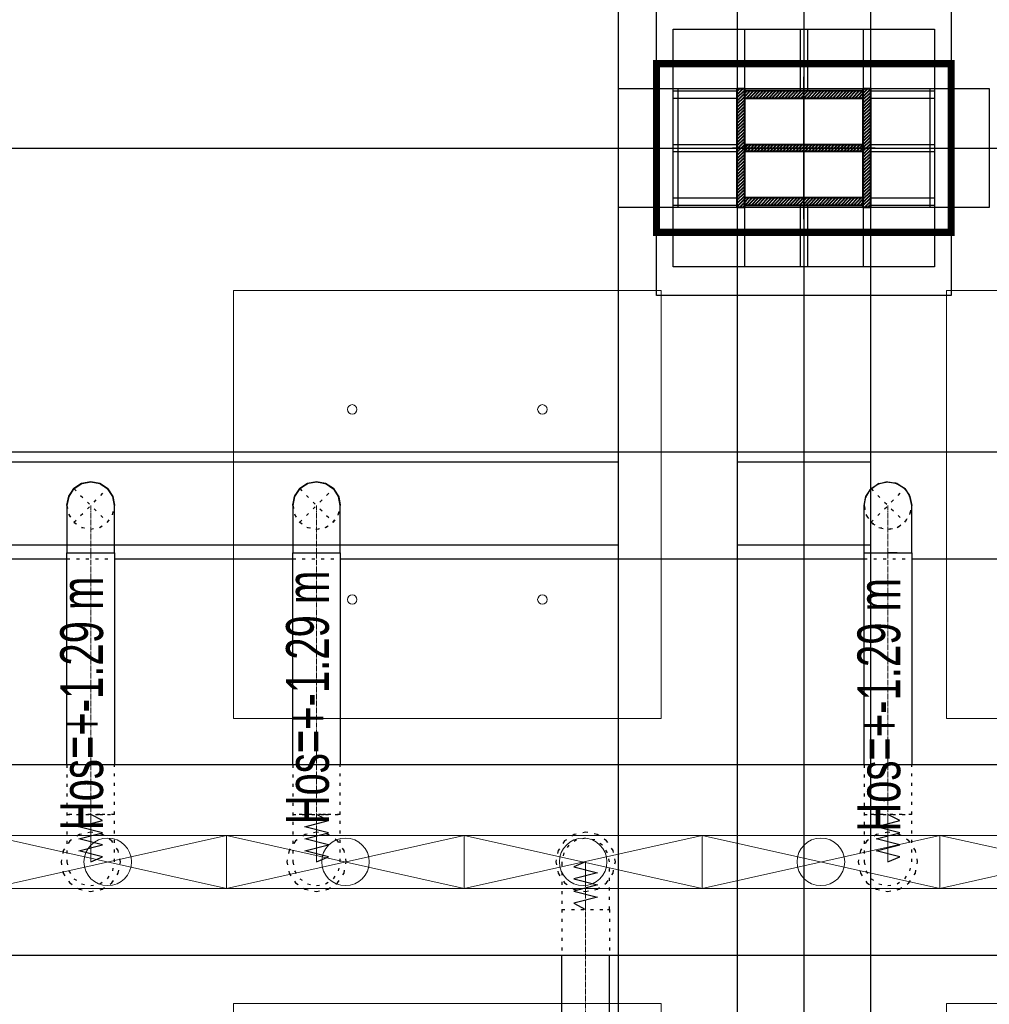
# Model space of a CAD drawing. Header units: centimetres. Extents: x -228435 to 46820, y -89367 to 152985.
# Tile 54 of 252: x -49839 to -45760, y 49397 to 53540. Entities that reach past the tile are written whole.
import ezdxf

# ---------------------------------------------------------------- set-up
doc = ezdxf.new("R2010")
doc.units = ezdxf.units.CM
doc.header["$LTSCALE"] = 50
doc.header["$PDMODE"] = 35
doc.header["$PDSIZE"] = 0.1
for name, pattern in [('CADVENT_CENTERLINE', [9.9, 7.4, -1, 0.5, -1]), ('CADVENT_HIDDEN', [0.8, 0.25, -0.55]), ('Kondygnacja  -0_5$0$HIDDEN', [9.525, 6.35, -3.175]), ('Kondygnacja  -0_5$0$HIDDEN2', [4.7625, 3.175, -1.5875]), ('Osie rzutów$0$DASHDOT2', [12.7, 6.35, -3.175, 0, -3.175])]:
    doc.linetypes.add(name, pattern=pattern)
doc.layers.get('0').update_dxf_attribs({"color": 8})
doc.layers.get('DEFPOINTS').update_dxf_attribs({"color": 8})
for name, color, linetype in [('01-103-Went PP_poziom-0_5$0$L_Nawiew', 3, 'Continuous'), ('bgde-nawiewDETAILS', 1, 'Continuous'), ('bgde-nawiewEXP', 1, 'Continuous'), ('bgde-nawiewHIDDEN', 1, 'Continuous'), ('bgde-tekst', 7, 'Continuous'), ('Kondygnacja  -0_5$0$ARCH_GK', 8, 'Continuous'), ('Kondygnacja  -0_5$0$ARCH_KONSTR_POWYŻEJ RZUTU', 8, 'Kondygnacja  -0_5$0$HIDDEN'), ('Kondygnacja  -0_5$0$ARCH_KONSTR_POWYŻEJ RZUTU_IST', 8, 'Kondygnacja  -0_5$0$HIDDEN2'), ('Kondygnacja  -0_5$0$ARCH_KONSTRUKCJA_NIEWIDOCZNA', 8, 'Continuous'), ('Kondygnacja  -0_5$0$ARCH_OKŁADZINA', 8, 'Continuous'), ('Kondygnacja  -0_5$0$ARCH_SŁUPY', 8, 'Continuous'), ('Osie rzutów$0$ARCH_INFO_OSIE_IST', 8, 'Osie rzutów$0$DASHDOT2'), ('Osie rzutów$0$ARCH_INFO_OSIE_OPISY_IST', 8, 'Continuous')]:
    doc.layers.add(name, color=color, linetype=linetype)
for name, color, linetype, lineweight in [('bgde-nawiewCEN', 7, 'Continuous', 13), ('bgde_nawiewnik', 11, 'Continuous', 5), ('Kondygnacja  -0_5$0$ARCH_INFO_WYMIARY', 8, 'Continuous', 9), ('SU Lampy kwadratowe  -05$0$ARCH_SUFITY_PODWIESZANE', 8, 'Continuous', 9)]:
    doc.layers.add(name, color=color, linetype=linetype, lineweight=lineweight)
doc.styles.add('Kondygnacja  -0_5$0$Romans', font='Romans.shx', dxfattribs={"width": 0.7})
doc.dimstyles.new('Kondygnacja  -0_5$0$Wymiary 1-100', dxfattribs={"dimtxt": 12, "dimasz": 10, "dimexe": 5, "dimexo": 0, "dimgap": 4, "dimtad": 1, "dimrnd": 0.5, "dimzin": 12, "dimdsep": 46, "dimtxsty": 'Kondygnacja  -0_5$0$Romans', "dimblk": 'Kondygnacja  -0_5$0$_Oblique', "dimcen": 10, "dimdle": 10, "dimclrt": 55, "dimazin": 0, "dimtfac": 1, "dimtmove": 1, "dimatfit": 3, "dimfxl": 0, "dimtolj": 1, "dimtzin": 0, "dimarcsym": 0})
pattern_1 = [(45, (-1133.3117, -3177.9858), (-0.6735192, 0.6735192), [])]

# ---------------------------------------------------------------- blocks, each defined once
blk = doc.blocks.new('Osie rzutów')
at = {"layer": 'Osie rzutów$0$ARCH_INFO_OSIE_IST', "ltscale": 10}
for p, q in [((7460, 12510), (7460, 4623.26)), ((7460, 9770), (7460, 9830)), ((4436.04, 9800), (15156.54, 9800)), ((7490, 9800), (7430, 9800))]:
    blk.add_line(p, q, dxfattribs=at)
blk = doc.blocks.new('SU Lampy kwadratowe  -05$0$moduł sufitu')
at = {"layer": 'SU Lampy kwadratowe  -05$0$ARCH_SUFITY_PODWIESZANE'}
for points in [[(60, -60), (240, -60), (240, -240), (60, -240)], [(360, -60), (540, -60), (540, -240), (360, -240)], [(60, -360), (240, -360), (240, -540), (60, -540)], [(360, -360), (540, -360), (540, -540), (360, -540)]]:
    blk.add_lwpolyline(points, close=True, dxfattribs=at)
for centre in [(410, -110), (490, -110), (410, -190), (490, -190)]:
    blk.add_circle(centre, 2, dxfattribs=at)
blk = doc.blocks.new('SU Lampy kwadratowe  -05')
at = {"layer": 'SU Lampy kwadratowe  -05$0$ARCH_SUFITY_PODWIESZANE'}
for p in [(6860, 9800), (7460, 9800)]:
    blk.add_blockref('SU Lampy kwadratowe  -05$0$moduł sufitu', p, dxfattribs=at)
blk = doc.blocks.new('Kondygnacja  -0_5$0$_Oblique')
at = {"color": 0, "linetype": 'ByBlock', "lineweight": -2}
blk.add_line((-0.5, -0.5), (0.5, 0.5), dxfattribs=at)
blk = doc.blocks.new('*D147')
at = {"layer": 'DEFPOINTS', "color": 0}
for p in [(5845, 52950), (6165.9, 52950), (-62690, 50660)]:
    blk.add_point(p, dxfattribs=at)
at = {"layer": 'Kondygnacja  -0_5$0$ARCH_INFO_WYMIARY', "color": 0, "lineweight": -2}
for p, q in [((6165.9, 50650), (6165.9, 52960)), ((6157.9, 52950), (6170.9, 52950)), ((6157.9, 50660), (6170.9, 50660))]:
    blk.add_line(p, q, dxfattribs=at)
at = {"layer": 'Kondygnacja  -0_5$0$ARCH_INFO_WYMIARY', "color": 0, "lineweight": -2, "xscale": 10, "yscale": 10, "zscale": 10}
for p, rotation in [((6165.9, 52950), 90), ((6165.9, 50660), 270)]:
    blk.add_blockref('Kondygnacja  -0_5$0$_Oblique', p, dxfattribs=dict(at, rotation=rotation))
at = {"layer": 'Kondygnacja  -0_5$0$ARCH_INFO_WYMIARY', "color": 55, "insert": (6155.9, 51805), "char_height": 12, "attachment_point": 5, "rotation": 90, "style": 'Kondygnacja  -0_5$0$Romans'}
blk.add_mtext('\\A1;2290', dxfattribs=at)
blk = doc.blocks.new('Kondygnacja  -0_5$0$słup_prostokąt')
at = {"layer": 'Kondygnacja  -0_5$0$ARCH_SŁUPY', "lineweight": 40}
h = blk.add_hatch(dxfattribs=at)
h.set_pattern_fill('ANSI31', color=256, scale=0.3, style=0)
h.set_pattern_definition(pattern_1)
h.paths.add_polyline_path([(36, 34), (39, 34), (39, 84), (36, 84)])
h = blk.add_hatch(dxfattribs=at)
h.set_pattern_fill('ANSI31', color=256, scale=0.3, style=0)
h.set_pattern_definition(pattern_1)
h.paths.add_polyline_path([(89, 80), (89, 83), (39, 83), (39, 80)])
h = blk.add_hatch(dxfattribs=at)
h.set_pattern_fill('ANSI31', color=256, scale=0.3, style=0)
h.set_pattern_definition(pattern_1)
h.paths.add_polyline_path([(89, 34), (92, 34), (92, 84), (89, 84)])
h = blk.add_hatch(dxfattribs=at)
h.set_pattern_fill('ANSI31', color=256, scale=0.3, style=0)
h.set_pattern_definition(pattern_1)
h.paths.add_polyline_path([(89, 57.5), (89, 60.5), (39, 60.5), (39, 57.5)])
h = blk.add_hatch(dxfattribs=at)
h.set_pattern_fill('ANSI31', color=256, scale=0.3, style=0)
h.set_pattern_definition(pattern_1)
h.paths.add_polyline_path([(89, 35), (89, 38), (39, 38), (39, 35)])
at = {"layer": 'Kondygnacja  -0_5$0$ARCH_KONSTRUKCJA_NIEWIDOCZNA'}
blk.add_lwpolyline([(119, 109), (119, 9), (9, 9), (9, 109)], close=True, dxfattribs=at)
for points in [[(36, 109), (36, 84)], [(39, 109), (39, 84)], [(62.5, 109), (62.5, 83)], [(65.5, 109), (65.5, 83)], [(89, 109), (89, 84)], [(92, 109), (92, 84)], [(9, 83), (36, 83)], [(92, 83), (119, 83)], [(9, 80), (36, 80)], [(92, 80), (119, 80)], [(9, 60.5), (36, 60.5)], [(92, 60.5), (119, 60.5)], [(9, 57.5), (36, 57.5)], [(92, 57.5), (119, 57.5)], [(9, 38), (36, 38)], [(92, 38), (119, 38)], [(9, 35), (36, 35)], [(36, 34), (36, 9)], [(39, 34), (39, 9)], [(62.5, 35), (62.5, 9)], [(65.49, 35), (65.49, 9)], [(89, 34), (89, 9)], [(92, 35), (119, 35)], [(92, 34), (92, 9)]]:
    blk.add_lwpolyline(points, dxfattribs=at)
at = {"layer": 'Kondygnacja  -0_5$0$ARCH_OKŁADZINA'}
blk.add_lwpolyline([(2, 121), (126, 121), (126, -3), (2, -3)], close=True, dxfattribs=at)
at = {"layer": 'Kondygnacja  -0_5$0$ARCH_SŁUPY', "lineweight": 40}
for p, q in [((39, 60.5), (89, 60.5)), ((89, 57.5), (39, 57.5))]:
    blk.add_line(p, q, dxfattribs=at)
at = {"layer": 'Kondygnacja  -0_5$0$ARCH_SŁUPY', "lineweight": 30, "const_width": 3}
blk.add_lwpolyline([(2, 94.5), (126, 94.5), (126, 23.5), (2, 23.5)], close=True, dxfattribs=at)
at = {"layer": 'Kondygnacja  -0_5$0$ARCH_SŁUPY', "lineweight": 40}
for points in [[(36, 84), (39, 84), (39, 34), (36, 34)], [(89, 84), (92, 84), (92, 34), (89, 34)]]:
    blk.add_lwpolyline(points, close=True, dxfattribs=at)
for points in [[(89, 83), (39, 83)], [(39, 80), (89, 80)], [(89, 38), (39, 38)], [(39, 35), (89, 35)]]:
    blk.add_lwpolyline(points, dxfattribs=at)
blk = doc.blocks.new('Kondygnacja  -0_5$0$konstrukcja istniejąca -0.5')
at = {"layer": 'Kondygnacja  -0_5$0$ARCH_KONSTR_POWYŻEJ RZUTU_IST', "ltscale": 10}
for p, q in [((7432, 10975), (7432, 9825)), ((7432, 9775), (7432, 8625))]:
    blk.add_line(p, q, dxfattribs=at)
for points in [[(7382, 9825), (7382, 10975)], [(7488, 10975), (7488, 9825)], [(7538, 9775), (7382, 9775), (7382, 9825), (7538, 9825), (7538, 9775)], [(7382, 8625), (7382, 9775)], [(7488, 9775), (7488, 8625)]]:
    blk.add_lwpolyline(points, dxfattribs=at)
at = {"layer": 'Kondygnacja  -0_5$0$ARCH_KONSTR_POWYŻEJ RZUTU_IST', "ltscale": 10, "elevation": 0}
for points in [[(7407, 9825), (7407, 9775)], [(7513, 9825), (7513, 9775)], [(7382, 9632.89), (6338.46, 9632.89), (6338.46, 9667.89), (7382, 9667.89)], [(7432, 9667.89), (7488, 9667.89)], [(7488, 9632.89), (7432, 9632.89)]]:
    blk.add_lwpolyline(points, dxfattribs=at)
blk = doc.blocks.new('A$C066D7839')
at = {"layer": 'bgde_nawiewnik'}
for p, q in [((-50, -11.15), (-50, 11.15)), ((-50, 11.15), (50, 11.15)), ((-50, -11.15), (50, 11.15)), ((50, -11.15), (-50, 11.15)), ((50, 11.15), (50, -11.15)), ((50, -11.15), (-50, -11.15))]:
    blk.add_line(p, q, dxfattribs=at)
blk.add_circle((0, 0), 10, dxfattribs=at)

msp = doc.modelspace()

# ---------------------------------------------------------------- linework, layer by layer
at = {"layer": 'bgde-nawiewCEN', "linetype": 'CADVENT_CENTERLINE', "ltscale": 0.06}
for p, q in [((-49540.031, 51295.952), (-49540.031, 51495.952)), ((-48590.031, 51295.952), (-48590.031, 51495.952)), ((-46186.383, 51295.952), (-46186.383, 51495.952)), ((-49540.031, 51295.952), (-49540.031, 50196.041)), ((-48590.031, 51295.952), (-48590.031, 50196.041)), ((-46186.383, 51295.952), (-46186.383, 50196.041)), ((-49540.031, 50196.041), (-49540.031, 50177.345)), ((-49540.031, 50177.345), (-49540.031, 50126.234)), ((-48590.031, 50196.041), (-48590.031, 50177.345)), ((-48590.031, 50177.345), (-48590.031, 50126.234)), ((-46186.383, 50196.041), (-46186.383, 50177.345)), ((-46186.383, 50177.345), (-46186.383, 50126.234)), ((-49540.031, 50126.234), (-49540.031, 50098.441)), ((-49540.031, 50098.441), (-49540.031, 50074.915)), ((-48590.031, 50126.234), (-48590.031, 50098.441)), ((-48590.031, 50098.441), (-48590.031, 50074.915)), ((-46186.383, 50126.234), (-46186.383, 50098.441)), ((-46186.383, 50098.441), (-46186.383, 50074.915)), ((-49540.031, 50074.915), (-49540.031, 50055.3)), ((-49540.031, 50055.3), (-49540.031, 50039.241)), ((-48590.031, 50074.915), (-48590.031, 50055.3)), ((-48590.031, 50055.3), (-48590.031, 50039.241)), ((-46186.383, 50074.915), (-46186.383, 50055.3)), ((-46186.383, 50055.3), (-46186.383, 50039.241)), ((-49540.031, 50039.241), (-49540.031, 50026.382)), ((-49540.031, 50026.382), (-49540.031, 50016.367)), ((-49540.031, 50016.367), (-49540.031, 50008.841)), ((-48590.031, 50039.241), (-48590.031, 50026.382)), ((-48590.031, 50026.382), (-48590.031, 50016.367)), ((-48590.031, 50016.367), (-48590.031, 50008.841)), ((-46186.383, 50039.241), (-46186.383, 50026.382)), ((-46186.383, 50026.382), (-46186.383, 50016.367)), ((-46186.383, 50016.367), (-46186.383, 50008.841)), ((-49540.031, 50008.841), (-49540.031, 50003.448)), ((-49540.031, 50003.448), (-49540.031, 49999.834)), ((-49540.031, 49999.834), (-49540.031, 49997.641)), ((-49540.031, 49997.641), (-49540.031, 49996.515)), ((-49540.031, 49996.515), (-49540.031, 49996.041)), ((-48590.031, 50008.841), (-48590.031, 50003.448)), ((-48590.031, 50003.448), (-48590.031, 49999.834)), ((-48590.031, 49999.834), (-48590.031, 49997.641)), ((-48590.031, 49997.641), (-48590.031, 49996.515)), ((-48590.031, 49996.515), (-48590.031, 49996.041)), ((-47458.102, 49995.567), (-47458.102, 49996.041)), ((-47458.102, 49994.441), (-47458.102, 49995.567)), ((-47458.102, 49992.248), (-47458.102, 49994.441)), ((-47458.102, 49988.634), (-47458.102, 49992.248)), ((-47458.102, 49983.241), (-47458.102, 49988.634)), ((-47458.102, 49975.715), (-47458.102, 49983.241)), ((-47458.102, 49965.7), (-47458.102, 49975.715)), ((-46186.383, 50008.841), (-46186.383, 50003.448)), ((-46186.383, 50003.448), (-46186.383, 49999.834)), ((-46186.383, 49999.834), (-46186.383, 49997.641)), ((-46186.383, 49997.641), (-46186.383, 49996.515)), ((-46186.383, 49996.515), (-46186.383, 49996.041)), ((-47458.102, 49952.841), (-47458.102, 49965.7)), ((-47458.102, 49936.782), (-47458.102, 49952.841)), ((-47458.102, 49917.167), (-47458.102, 49936.782)), ((-47458.102, 49893.641), (-47458.102, 49917.167)), ((-47458.102, 49865.848), (-47458.102, 49893.641)), ((-47458.102, 49814.737), (-47458.102, 49865.848)), ((-47458.102, 49796.041), (-47458.102, 49814.737)), ((-47458.102, 45755.331), (-47458.102, 49796.041))]:
    msp.add_line(p, q, dxfattribs=at)
at = {"layer": 'bgde-nawiewDETAILS', "linetype": 'CADVENT_HIDDEN'}
for p, q in [((-49610.742, 51425.241), (-49469.321, 51566.663)), ((-49610.742, 51566.663), (-49469.321, 51425.241)), ((-48660.742, 51425.241), (-48519.321, 51566.663)), ((-48660.742, 51566.663), (-48519.321, 51425.241)), ((-46257.094, 51425.241), (-46115.673, 51566.663)), ((-46257.094, 51566.663), (-46115.673, 51425.241))]:
    msp.add_line(p, q, dxfattribs=at)
at = {"layer": 'bgde-nawiewEXP', "linetype": 'Continuous'}
for points in [[(-51789.989, 51270.952), (-51789.989, 51720.952), (-42626.9, 51720.952), (-42226.9, 51595.952), (-42226.9, 51495.952), (-42626.9, 51720.952), (-42626.9, 51270.952), (-42226.9, 51395.952), (-42226.9, 51495.952), (-42626.9, 51270.952), (-43368.407, 51270.952)], [(-49631.065, 51536.247), (-49610.742, 51566.663), (-49578.3, 51588.34), (-49577.416, 51588.516)], [(-49610.325, 51566.835), (-49609.815, 51567.578), (-49577.093, 51588.831), (-49541.124, 51595.499)], [(-49575.91, 51588.815), (-49540.031, 51595.952), (-49501.763, 51588.34), (-49501.014, 51587.839)], [(-49539.614, 51595.779), (-49538.728, 51595.944), (-49500.562, 51587.833), (-49470.414, 51567.115)], [(-49499.737, 51586.986), (-49469.321, 51566.663), (-49447.643, 51534.22), (-49447.468, 51533.337)], [(-48679.892, 51538.003), (-48660.742, 51566.663), (-48628.3, 51588.34), (-48626.572, 51588.684)], [(-48659.941, 51566.995), (-48658.925, 51568.434), (-48625.944, 51589.281), (-48591.978, 51595.146)], [(-48623.837, 51589.228), (-48590.031, 51595.952), (-48551.763, 51588.34), (-48550.299, 51587.361)], [(-48589.23, 51595.62), (-48587.495, 51595.92), (-48549.432, 51587.339), (-48521.267, 51567.469)], [(-48547.98, 51585.812), (-48519.321, 51566.663), (-48497.643, 51534.22), (-48497.3, 51532.493)], [(-46278.771, 51534.22), (-46257.094, 51566.663), (-46224.652, 51588.34), (-46228.615, 51585.692)], [(-46253.22, 51568.267), (-46230.806, 51585.543), (-46193.14, 51595.724), (-46188.412, 51595.112)], [(-46224.652, 51588.34), (-46186.383, 51595.952), (-46158.628, 51590.431)], [(-46224.652, 51588.34), (-46186.383, 51595.952), (-46148.115, 51588.34), (-46152.79, 51589.27)], [(-46182.51, 51594.347), (-46154.444, 51590.714), (-46120.612, 51571.279), (-46117.702, 51567.503)], [(-46148.115, 51588.34), (-46115.673, 51566.663), (-46099.95, 51543.133)], [(-46148.115, 51588.34), (-46115.673, 51566.663), (-46093.995, 51534.22), (-46086.383, 51495.952)], [(-49640.023, 51497.255), (-49631.913, 51535.421), (-49611.195, 51565.57)], [(-49469.148, 51566.246), (-49468.405, 51565.735), (-49447.153, 51533.013), (-49440.484, 51497.045)], [(-48689.999, 51498.489), (-48681.419, 51536.552), (-48661.548, 51564.716)], [(-48518.989, 51565.862), (-48517.55, 51564.846), (-48496.702, 51531.864), (-48490.838, 51497.899)], [(-46284.779, 51499.826), (-46281.146, 51527.891), (-46261.71, 51561.724), (-46257.934, 51564.634)], [(-46278.771, 51534.22), (-46257.094, 51566.663), (-46233.564, 51582.385)], [(-46114.068, 51562.789), (-46096.792, 51540.375), (-46086.612, 51502.708), (-46087.224, 51497.981)], [(-49640.031, 51495.952), (-49632.419, 51534.22), (-49631.919, 51534.97)], [(-49447.168, 51531.83), (-49440.031, 51495.952)], [(-48690.031, 51495.952), (-48682.419, 51534.22), (-48681.441, 51535.685)], [(-48496.756, 51529.758), (-48490.031, 51495.952)], [(-46286.383, 50403.941), (-46286.383, 51295.952), (-46086.383, 51295.952), (-46086.383, 51495.952), (-46093.995, 51534.22), (-46096.644, 51538.184)], [(-46286.383, 51495.952), (-46278.771, 51534.22), (-46279.701, 51529.545)], [(-46286.383, 51295.952), (-46286.383, 51495.952), (-46280.862, 51523.708)], [(-49640.023, 51497.255), (-49639.859, 51496.369)], [(-48689.999, 51498.489), (-48689.699, 51496.753)], [(-49640.031, 50403.941), (-49640.031, 51295.952), (-49440.031, 51295.952), (-49440.031, 50403.941)], [(-48690.031, 50403.941), (-48690.031, 51295.952), (-48490.031, 51295.952), (-48490.031, 50403.941)], [(-46286.383, 51295.952), (-46148.115, 51295.952)], [(-46148.115, 51295.952), (-46186.383, 51295.952)], [(-46148.115, 51295.952), (-46086.383, 51295.952), (-46086.383, 50403.941)], [(-51490.031, 51270.952), (-49640.031, 51270.952)], [(-49440.031, 51270.952), (-48690.031, 51270.952)], [(-48490.031, 51270.952), (-46286.383, 51270.952)], [(-46086.383, 51270.952), (-44590.031, 51270.952)], [(-47583.102, 45707.174), (-47333.102, 45707.174), (-47358.102, 45755.331), (-47358.102, 45755.331), (-47558.102, 45755.331), (-47558.102, 49603.941)], [(-47583.102, 45707.174), (-47558.102, 45755.331), (-47358.102, 45755.331), (-47358.102, 49603.941)]]:
    msp.add_lwpolyline(points, dxfattribs=at)
for points in [[(-49640.031, 51295.952), (-49440.031, 51295.952), (-49440.031, 51495.952), (-49447.643, 51534.22), (-49469.321, 51566.663), (-49501.763, 51588.34), (-49540.031, 51595.952), (-49578.3, 51588.34), (-49610.742, 51566.663), (-49632.419, 51534.22), (-49640.031, 51495.952), (-49640.031, 51334.97)], [(-48690.031, 51295.952), (-48490.031, 51295.952), (-48490.031, 51495.952), (-48497.643, 51534.22), (-48519.321, 51566.663), (-48551.763, 51588.34), (-48590.031, 51595.952), (-48628.3, 51588.34), (-48660.742, 51566.663), (-48682.419, 51534.22), (-48690.031, 51495.952), (-48690.031, 51334.97)], [(-55706.071, 49603.941), (-19380.813, 49603.941), (-19380.813, 50403.941), (-19370.813, 50403.941), (-19370.813, 49603.941), (-19380.813, 49603.941), (-19380.813, 50403.941), (-55706.071, 50403.941)]]:
    msp.add_lwpolyline(points, close=True, dxfattribs=at)
at = {"layer": 'bgde-nawiewHIDDEN', "linetype": 'CADVENT_HIDDEN'}
for points in [[(-49577.416, 51588.516), (-49575.91, 51588.815)], [(-49541.124, 51595.499), (-49539.614, 51595.779)], [(-49501.014, 51587.839), (-49499.737, 51586.986)], [(-48626.572, 51588.684), (-48623.837, 51589.228)], [(-48591.978, 51595.146), (-48589.23, 51595.62)], [(-48550.299, 51587.361), (-48547.98, 51585.812)], [(-46233.564, 51582.385), (-46228.615, 51585.692)], [(-46188.412, 51595.112), (-46182.51, 51594.347)], [(-46158.628, 51590.431), (-46152.79, 51589.27)], [(-49611.195, 51565.57), (-49610.325, 51566.835)], [(-49470.414, 51567.115), (-49469.148, 51566.246)], [(-48661.548, 51564.716), (-48659.941, 51566.995)], [(-48521.267, 51567.469), (-48518.989, 51565.862)], [(-46257.934, 51564.634), (-46253.22, 51568.267)], [(-46117.702, 51567.503), (-46114.068, 51562.789)], [(-46099.95, 51543.133), (-46096.644, 51538.184)], [(-49631.919, 51534.97), (-49631.065, 51536.247)], [(-49447.468, 51533.337), (-49447.168, 51531.83)], [(-48681.441, 51535.685), (-48679.892, 51538.003)], [(-48497.3, 51532.493), (-48496.756, 51529.758)], [(-46280.862, 51523.708), (-46279.701, 51529.545)], [(-49640.031, 51495.952), (-49632.419, 51457.684), (-49610.742, 51425.241), (-49578.3, 51403.564), (-49540.031, 51395.952), (-49501.763, 51403.564), (-49469.321, 51425.241), (-49447.643, 51457.684), (-49440.031, 51495.952)], [(-49639.859, 51496.369), (-49632.91, 51458.891), (-49611.657, 51426.169), (-49579.5, 51404.071), (-49541.334, 51395.96), (-49502.97, 51403.073), (-49470.248, 51424.326), (-49448.15, 51456.483), (-49440.04, 51494.649), (-49440.484, 51497.045)], [(-48690.031, 51495.952), (-48682.419, 51457.684), (-48660.742, 51425.241), (-48628.3, 51403.564), (-48590.031, 51395.952), (-48551.763, 51403.564), (-48519.321, 51425.241), (-48497.643, 51457.684), (-48490.031, 51495.952)], [(-48689.699, 51496.753), (-48683.36, 51460.04), (-48662.513, 51427.058), (-48630.631, 51404.565), (-48592.568, 51395.984), (-48554.119, 51402.623), (-48521.137, 51423.47), (-48498.644, 51455.352), (-48490.064, 51493.415), (-48490.838, 51497.899)], [(-46286.383, 51495.952), (-46278.771, 51457.684), (-46257.094, 51425.241), (-46224.652, 51403.564), (-46186.383, 51395.952), (-46148.115, 51403.564), (-46115.673, 51425.241), (-46093.995, 51457.684), (-46086.383, 51495.952)], [(-46286.155, 51489.196), (-46284.779, 51499.826)], [(-46286.155, 51489.196), (-46275.975, 51451.529), (-46252.155, 51420.625), (-46218.322, 51401.19), (-46179.627, 51396.181), (-46141.96, 51406.361), (-46111.057, 51430.18), (-46091.621, 51464.013), (-46087.224, 51497.981)], [(-49640.031, 51270.952), (-49440.031, 51270.952)], [(-48690.031, 51270.952), (-48490.031, 51270.952)], [(-46286.383, 51270.952), (-46086.383, 51270.952)], [(-49640.031, 50403.941), (-49640.031, 49996.041), (-49632.419, 49957.773), (-49610.742, 49925.33), (-49578.3, 49903.653), (-49540.031, 49896.041), (-49501.763, 49903.653), (-49469.321, 49925.33), (-49447.643, 49957.773), (-49440.031, 49996.041), (-49440.031, 50196.041), (-49501.763, 50196.041), (-49501.763, 50196.041), (-49540.031, 50196.041), (-49540.031, 50196.041), (-49640.031, 50196.041), (-49640.031, 50196.041), (-49501.763, 50196.041)], [(-49501.763, 50196.041), (-49469.321, 50196.041), (-49469.321, 50196.041), (-49440.031, 50196.041), (-49440.031, 50403.941)], [(-48690.031, 50403.941), (-48690.031, 49996.041), (-48682.419, 49957.773), (-48660.742, 49925.33), (-48628.3, 49903.653), (-48590.031, 49896.041), (-48551.763, 49903.653), (-48519.321, 49925.33), (-48497.643, 49957.773), (-48490.031, 49996.041), (-48490.031, 50196.041), (-48690.031, 50196.041), (-48690.031, 50196.041), (-48551.763, 50196.041)], [(-48551.763, 50196.041), (-48490.031, 50196.041), (-48490.031, 50403.941)], [(-46286.383, 50403.941), (-46286.383, 49996.041), (-46278.771, 49957.773), (-46257.094, 49925.33), (-46224.652, 49903.653), (-46186.383, 49896.041), (-46148.115, 49903.653), (-46115.673, 49925.33), (-46093.995, 49957.773), (-46086.383, 49996.041), (-46086.383, 50196.041), (-46286.383, 50196.041), (-46286.383, 50196.041), (-46086.383, 50196.041), (-46086.383, 50403.941)], [(-49501.763, 50196.041), (-49540.031, 50196.041)], [(-48551.763, 50196.041), (-48590.031, 50196.041)], [(-47558.102, 49796.041), (-47365.714, 49796.041), (-47365.714, 49796.041), (-47358.102, 49796.041), (-47358.102, 49603.941)], [(-47558.102, 49796.041), (-47558.102, 49603.941)]]:
    msp.add_lwpolyline(points, dxfattribs=at)
at = {"layer": 'bgde-nawiewHIDDEN'}
for points in [[(-49540.031, 49996.041), (-49490.031, 50017.339), (-49590.031, 50042.701), (-49490.031, 50067.921), (-49590.031, 50093.206), (-49490.031, 50118.741), (-49590.031, 50144.1), (-49490.031, 50169.559), (-49540.031, 50196.041)], [(-48590.031, 49996.041), (-48540.031, 50017.339), (-48640.031, 50042.701), (-48540.031, 50067.921), (-48640.031, 50093.206), (-48540.031, 50118.741), (-48640.031, 50144.1), (-48540.031, 50169.559), (-48590.031, 50196.041)], [(-46186.383, 49996.041), (-46136.383, 50017.339), (-46236.383, 50042.701), (-46136.383, 50067.921), (-46236.383, 50093.206), (-46136.383, 50118.741), (-46236.383, 50144.1), (-46136.383, 50169.559), (-46186.383, 50196.041)], [(-47458.102, 49996.041), (-47508.102, 49974.743), (-47408.102, 49949.382), (-47508.102, 49924.161), (-47408.102, 49898.876), (-47508.102, 49873.341), (-47408.102, 49847.982), (-47508.102, 49822.523), (-47458.102, 49796.041)]]:
    msp.add_lwpolyline(points, dxfattribs=at)
at = {"layer": 'bgde-nawiewHIDDEN', "linetype": 'CADVENT_HIDDEN'}
for points in [[(-49665.031, 49996.041), (-49655.516, 49948.206), (-49628.42, 49907.653), (-49587.867, 49880.556), (-49540.031, 49871.041), (-49492.196, 49880.556), (-49451.643, 49907.653), (-49424.546, 49948.206), (-49415.031, 49996.041), (-49424.546, 50043.877), (-49451.643, 50084.429), (-49492.196, 50111.526), (-49540.031, 50121.041), (-49587.867, 50111.526), (-49628.42, 50084.429), (-49655.516, 50043.877)], [(-49665.031, 49996.041), (-49655.516, 49948.206), (-49628.42, 49907.653), (-49587.867, 49880.556), (-49540.031, 49871.041), (-49492.196, 49880.556), (-49451.643, 49907.653), (-49424.546, 49948.206), (-49415.031, 49996.041), (-49424.546, 50043.877), (-49451.643, 50084.429), (-49492.196, 50111.526), (-49540.031, 50121.041), (-49587.867, 50111.526), (-49628.42, 50084.429), (-49655.516, 50043.877)], [(-48715.031, 49996.041), (-48705.516, 49948.206), (-48678.42, 49907.653), (-48637.867, 49880.556), (-48590.031, 49871.041), (-48542.196, 49880.556), (-48501.643, 49907.653), (-48474.546, 49948.206), (-48465.031, 49996.041), (-48474.546, 50043.877), (-48501.643, 50084.429), (-48542.196, 50111.526), (-48590.031, 50121.041), (-48637.867, 50111.526), (-48678.42, 50084.429), (-48705.516, 50043.877)], [(-48715.031, 49996.041), (-48705.516, 49948.206), (-48678.42, 49907.653), (-48637.867, 49880.556), (-48590.031, 49871.041), (-48542.196, 49880.556), (-48501.643, 49907.653), (-48474.546, 49948.206), (-48465.031, 49996.041), (-48474.546, 50043.877), (-48501.643, 50084.429), (-48542.196, 50111.526), (-48590.031, 50121.041), (-48637.867, 50111.526), (-48678.42, 50084.429), (-48705.516, 50043.877)], [(-47583.102, 49996.041), (-47573.587, 49948.206), (-47546.491, 49907.653), (-47505.938, 49880.556), (-47458.102, 49871.041), (-47410.267, 49880.556), (-47369.714, 49907.653), (-47342.617, 49948.206), (-47333.102, 49996.041), (-47342.617, 50043.877), (-47369.714, 50084.429), (-47410.267, 50111.526), (-47458.102, 50121.041), (-47505.938, 50111.526), (-47546.491, 50084.429), (-47573.587, 50043.877)], [(-47583.102, 49996.041), (-47573.587, 49948.206), (-47546.491, 49907.653), (-47505.938, 49880.556), (-47458.102, 49871.041), (-47410.267, 49880.556), (-47369.714, 49907.653), (-47342.617, 49948.206), (-47333.102, 49996.041), (-47342.617, 50043.877), (-47369.714, 50084.429), (-47410.267, 50111.526), (-47458.102, 50121.041), (-47505.938, 50111.526), (-47546.491, 50084.429), (-47573.587, 50043.877)], [(-47558.102, 49992.248), (-47558.102, 49796.041), (-47365.714, 49796.041), (-47365.714, 49796.041), (-47358.102, 49796.041), (-47358.102, 49996.041), (-47365.714, 50034.309), (-47387.392, 50066.752), (-47419.834, 50088.429), (-47458.102, 50096.041), (-47496.371, 50088.429), (-47528.813, 50066.752), (-47550.49, 50034.309), (-47558.102, 49996.041), (-47558.102, 49994.441)], [(-46311.383, 49996.041), (-46301.868, 49948.206), (-46274.772, 49907.653), (-46234.219, 49880.556), (-46186.383, 49871.041), (-46138.548, 49880.556), (-46097.995, 49907.653), (-46070.898, 49948.206), (-46061.383, 49996.041), (-46070.898, 50043.877), (-46097.995, 50084.429), (-46138.548, 50111.526), (-46186.383, 50121.041), (-46234.219, 50111.526), (-46274.772, 50084.429), (-46301.868, 50043.877)], [(-46311.383, 49996.041), (-46301.868, 49948.206), (-46274.772, 49907.653), (-46234.219, 49880.556), (-46186.383, 49871.041), (-46138.548, 49880.556), (-46097.995, 49907.653), (-46070.898, 49948.206), (-46061.383, 49996.041), (-46070.898, 50043.877), (-46097.995, 50084.429), (-46138.548, 50111.526), (-46186.383, 50121.041), (-46234.219, 50111.526), (-46274.772, 50084.429), (-46301.868, 50043.877)]]:
    msp.add_lwpolyline(points, close=True, dxfattribs=at)
at = {"layer": 'Kondygnacja  -0_5$0$ARCH_GK', "linetype": 'Continuous', "lineweight": -3}
for p, q in [((-47160, 52950), (-47160, 53050)), ((-45920, 53050), (-45920, 52950))]:
    msp.add_line(p, q, dxfattribs=at)

# ---------------------------------------------------------------- block references
at = {"layer": '01-103-Went PP_poziom-0_5$0$L_Nawiew', "xscale": 10, "yscale": 10, "zscale": 10}
for p in [(-49468.405, 49996.041, 1117.041), (-48468.405, 49996.041, 1117.041), (-47468.405, 49996.041, 1117.041), (-46468.405, 49996.041, 1117.041), (-45468.405, 49996.041, 1117.041)]:
    msp.add_blockref('A$C066D7839', p, dxfattribs=at)
at = {"layer": 'Kondygnacja  -0_5$0$ARCH_KONSTR_POWYŻEJ RZUTU', "xscale": 10, "yscale": 10, "zscale": 10}
msp.add_blockref('Kondygnacja  -0_5$0$konstrukcja istniejąca -0.5', (-121140, -45000), dxfattribs=at)
at = {"layer": 'Kondygnacja  -0_5$0$ARCH_SŁUPY', "xscale": 10, "yscale": 10, "zscale": 10}
msp.add_blockref('Kondygnacja  -0_5$0$słup_prostokąt', (-47180, 52410), dxfattribs=at)
at = {"layer": 'Osie rzutów$0$ARCH_INFO_OSIE_OPISY_IST', "xscale": 10, "yscale": 10, "zscale": 10}
msp.add_blockref('Osie rzutów', (-121140, -45000), dxfattribs=at)
at = {"layer": 'SU Lampy kwadratowe  -05$0$ARCH_SUFITY_PODWIESZANE', "xscale": 10, "yscale": 10, "zscale": 10}
msp.add_blockref('SU Lampy kwadratowe  -05', (-121140, -45000), dxfattribs=at)

# ---------------------------------------------------------------- texts
at = {"layer": 'bgde-tekst', "width": 0.7}
for p in [(-48538.263, 50153.701, -172.959), (-49488.263, 50128.935, -172.959), (-46134.615, 50122.66, -172.959)]:
    msp.add_text('Hos=+-1.29 m ', height=180, rotation=90, dxfattribs=at).set_placement(p)

# ---------------------------------------------------------------- dimensions: what is measured, and where the dimension line sits
at = {"layer": 'Kondygnacja  -0_5$0$ARCH_INFO_WYMIARY'}
dim = msp.add_linear_dim(base=(6165.858, 52950), p1=(-62690, 50660), p2=(5845, 52950), angle=90, dimstyle='Kondygnacja  -0_5$0$Wymiary 1-100', dxfattribs=at)
dim.commit()
dim.dimension.update_dxf_attribs({"geometry": '*D147', "text_midpoint": (6155.858, 51805)})

doc.saveas('drawing.dxf')
